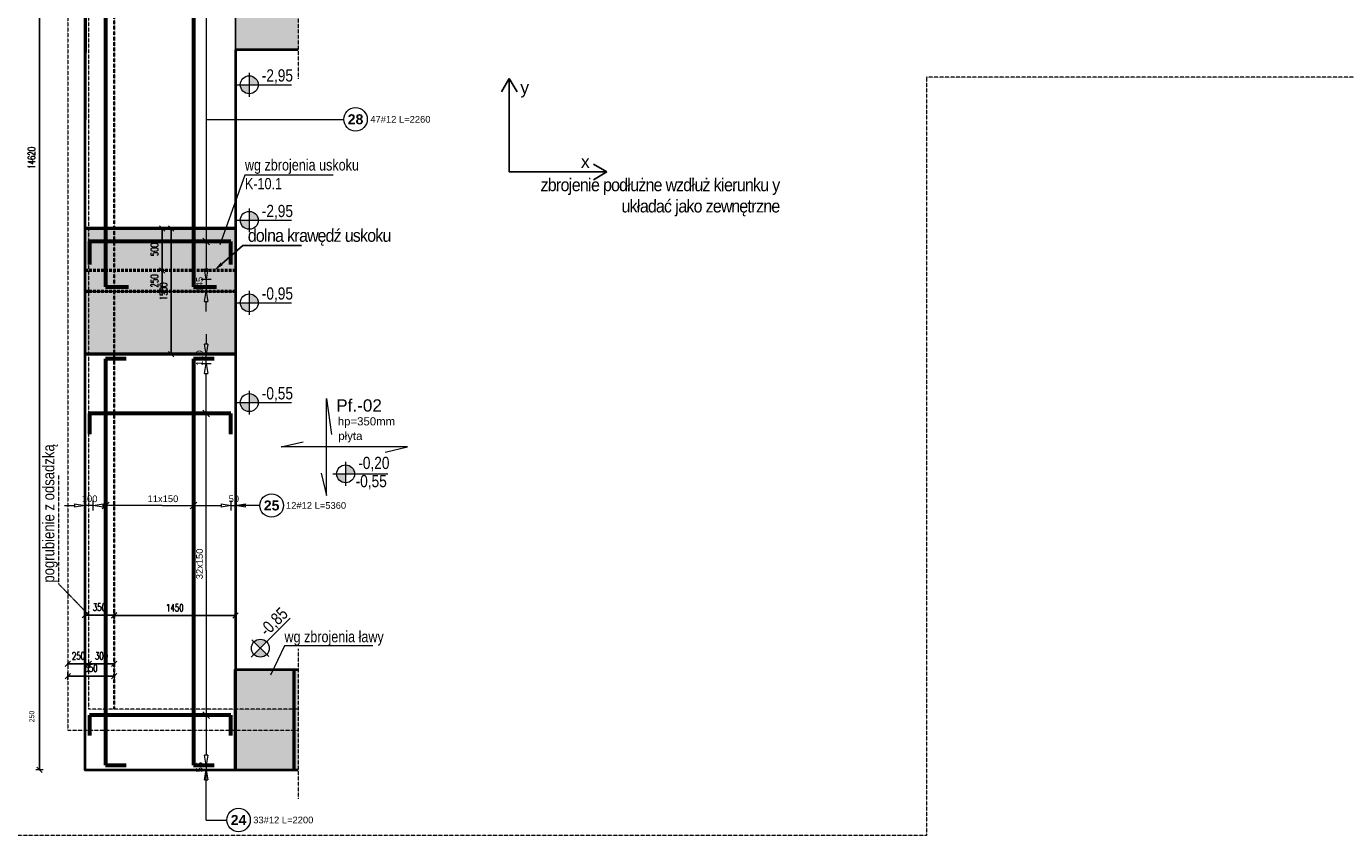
# Model space of a CAD drawing. Extents: x -257438 to 242612, y -74624 to 75879.
# Tile 5 of 21: x 55573 to 71320, y -5763 to 3903. Entities that reach past the tile are written whole.
import ezdxf
from ezdxf import colors
from ezdxf.entities.mleader import LeaderData, LeaderLine
from ezdxf.math import Vec2, Vec3

# ---------------------------------------------------------------- set-up
doc = ezdxf.new("R2010")
doc.units = 0
doc.header["$LTSCALE"] = 10
doc.header["$MEASUREMENT"] = 0
doc.linetypes.add('HIDDEN', pattern=[0.375, 0.25, -0.125])
doc.linetypes.add('HIDDEN2', pattern=[4.7625, 3.175, -1.5875])
for name, color, linetype in [('AutoCAD_Structural_Detailing_rozkład powierzchniowy - pręty - dół', 7, 'Continuous'), ('RCAD_opis rozkładu', 7, 'Continuous'), ('RCAD_pręt wyrzucony', 130, 'Continuous')]:
    doc.layers.add(name, color=color, linetype=linetype)
for name, color, linetype, lineweight in [('P-Linia1', 3, 'Continuous', 40), ('P-Linia2', 2, 'Continuous', 25), ('P-Opis', 1, 'Continuous', 18), ('P-Opis fundamenty', 193, 'Continuous', 9), ('P-Opis słupy', 30, 'Continuous', 9), ('P-Opis ściany', 6, 'Continuous', 9), ('P-Przerywana', 13, 'HIDDEN', 9), ('P-Wymiar', 254, 'Continuous', 9)]:
    doc.layers.add(name, color=color, linetype=linetype, lineweight=lineweight)
doc.layers.add('P-Linia1a', color=7, linetype='Continuous', lineweight=53, true_color=0x008ab8)
doc.layers.add('RCAD_kontur płyty', color=163, linetype='Continuous', plot=False)
doc.styles.add('_Fd Opis', font='arial.ttf')
doc.styles.add('ROMANS', font='romans.shx', dxfattribs={"width": 0.7})
doc.styles.add('style1', font='arial.ttf')
doc.styles.add('style3', font='arialbd.ttf')
doc.dimstyles.new('A50', dxfattribs={"dimscale": 50, "dimtxt": 1.75, "dimasz": 0.05, "dimexe": 0, "dimexo": 0, "dimgap": 1, "dimtad": 1, "dimdec": 4, "dimrnd": 0.1, "dimdsep": 46, "dimtxsty": 'ROMANS', "dimblk": '[[[[[[[[', "dimcen": 2, "dimdle": 2, "dimse1": 1, "dimse2": 1, "dimclrd": 256, "dimclrt": 1, "dimadec": 0, "dimazin": 0, "dimtfac": 1, "dimtdec": 4, "dimtix": 1, "dimtmove": 2, "dimatfit": 3, "dimldrblk": '[[[[[[[[', "dimfxl": 1, "dimtvp": 0.6, "dimtolj": 1, "dimlwd": -1, "dimarcsym": 0})

# ---------------------------------------------------------------- blocks, each defined once
blk = doc.blocks.new('A$C798F0764')
at = {"layer": 'P-Opis'}
h = blk.add_hatch(color=1, dxfattribs=at)
h.dxf.hatch_style = 1
h.paths.add_polyline_path([(87, -43), (-30, -160, 0.414214), (204, -160)])
h.paths.add_polyline_path([(-30, 74), (87, -43), (204, 74, 0.414214)])
at = {"layer": 'P-Opis', "color": 1}
for p, q in [((-80, -210), (636, 506)), ((-68, 111), (241, -198))]:
    blk.add_line(p, q, dxfattribs=at)
blk.add_circle((87, -43), 165, dxfattribs=at)
blk = doc.blocks.new('daddad')
at = {"layer": 'P-Opis', "lineweight": 20}
for points in [[(-159, -799), (0, -1476), (0, 1476), (159, 377)], [(1791, -159), (2467, 0), (-1381, 0), (-705, 159)]]:
    blk.add_lwpolyline(points, dxfattribs=at)
blk = doc.blocks.new('[[[[[[[[')
at = {"layer": 'P-Wymiar'}
for p, q in [((-12.7, -12.7), (12.7, 12.7)), ((0, 0), (-4.6, 0)), ((0, 18), (0, -18))]:
    blk.add_line(p, q, dxfattribs=at)
blk = doc.blocks.new('*D350')
at = {"transparency": 16777216}
blk.add_line((56272, -3130), (56617, -3130), dxfattribs=at)
at = {"layer": 'Defpoints', "color": 0, "transparency": 16777216}
for p in [(56270, -3064), (56620, -3064), (56620, -3130)]:
    blk.add_point(p, dxfattribs=at)
at = {"transparency": 16777216, "xscale": 2.5, "yscale": 2.5, "zscale": 2.5, "rotation": 180}
blk.add_blockref('[[[[[[[[', (56270, -3130), dxfattribs=at)
at = {"transparency": 16777216, "xscale": 2.5, "yscale": 2.5, "zscale": 2.5}
blk.add_blockref('[[[[[[[[', (56620, -3130), dxfattribs=at)
at = {"color": 1, "transparency": 16777216, "insert": (56445, -3036), "char_height": 87.5, "attachment_point": 5, "style": 'ROMANS'}
blk.add_mtext('\\A1;350', dxfattribs=at)
blk = doc.blocks.new('*D351')
at = {"transparency": 16777216}
blk.add_line((57303, -10), (57303, 1485), dxfattribs=at)
at = {"layer": 'Defpoints', "color": 0, "transparency": 16777216}
for p in [(57303, 1487), (57522, 1487), (57402, -13)]:
    blk.add_point(p, dxfattribs=at)
at = {"transparency": 16777216, "xscale": 2.5, "yscale": 2.5, "zscale": 2.5}
for p, rotation in [((57303, 1487), 90), ((57303, -13), 270)]:
    blk.add_blockref('[[[[[[[[', p, dxfattribs=dict(at, rotation=rotation))
at = {"color": 1, "transparency": 16777216, "insert": (57209, 737), "char_height": 87.5, "attachment_point": 5, "rotation": 90, "style": 'ROMANS'}
blk.add_mtext('\\A1;1500', dxfattribs=at)
blk = doc.blocks.new('*D352')
at = {"transparency": 16777216}
blk.add_line((57196, 990), (57196, 1485), dxfattribs=at)
at = {"layer": 'Defpoints', "color": 0, "transparency": 16777216}
for p in [(56807, 1487), (57196, 1487), (56807, 987)]:
    blk.add_point(p, dxfattribs=at)
at = {"transparency": 16777216, "xscale": 2.5, "yscale": 2.5, "zscale": 2.5}
for p, rotation in [((57196, 1487), 90), ((57196, 987), 270)]:
    blk.add_blockref('[[[[[[[[', p, dxfattribs=dict(at, rotation=rotation))
at = {"color": 1, "transparency": 16777216, "insert": (57102, 1237), "char_height": 87.5, "attachment_point": 5, "rotation": 90, "style": 'ROMANS'}
blk.add_mtext('\\A1;500', dxfattribs=at)
blk = doc.blocks.new('*D353')
at = {"transparency": 16777216}
for p, q in [((57196, 990), (57196, 992)), ((57196, 987), (57196, 737)), ((57196, 735), (57196, 732))]:
    blk.add_line(p, q, dxfattribs=at)
at = {"layer": 'Defpoints', "color": 0, "transparency": 16777216}
for p in [(56900, 987), (56900, 737), (57196, 737)]:
    blk.add_point(p, dxfattribs=at)
at = {"transparency": 16777216, "xscale": 2.5, "yscale": 2.5, "zscale": 2.5}
for p, rotation in [((57196, 987), 270), ((57196, 737), 90)]:
    blk.add_blockref('[[[[[[[[', p, dxfattribs=dict(at, rotation=rotation))
at = {"color": 1, "transparency": 16777216, "insert": (57102, 862), "char_height": 87.5, "attachment_point": 5, "rotation": 90, "style": 'ROMANS'}
blk.add_mtext('\\A1;250', dxfattribs=at)
blk = doc.blocks.new('*D388')
at = {"transparency": 16777216}
for p, q in [((56067, -3711), (56065, -3711)), ((56070, -3711), (56320, -3711)), ((56322, -3711), (56325, -3711))]:
    blk.add_line(p, q, dxfattribs=at)
at = {"layer": 'Defpoints', "color": 0, "transparency": 16777216}
for p in [(56070, -3685), (56320, -3685), (56320, -3711)]:
    blk.add_point(p, dxfattribs=at)
at = {"transparency": 16777216, "xscale": 2.5, "yscale": 2.5, "zscale": 2.5}
blk.add_blockref('[[[[[[[[', (56070, -3711), dxfattribs=at)
at = {"transparency": 16777216, "xscale": 2.5, "yscale": 2.5, "zscale": 2.5, "rotation": 180}
blk.add_blockref('[[[[[[[[', (56320, -3711), dxfattribs=at)
at = {"color": 1, "transparency": 16777216, "insert": (56195, -3617), "char_height": 87.5, "attachment_point": 5, "style": 'ROMANS'}
blk.add_mtext('\\A1;250', dxfattribs=at)
blk = doc.blocks.new('*D389')
at = {"transparency": 16777216}
blk.add_line((56322, -3711), (56617, -3711), dxfattribs=at)
at = {"layer": 'Defpoints', "color": 0, "transparency": 16777216}
for p in [(56320, -3685), (56620, -3711), (56620, -3711)]:
    blk.add_point(p, dxfattribs=at)
at = {"transparency": 16777216, "xscale": 2.5, "yscale": 2.5, "zscale": 2.5, "rotation": 180}
blk.add_blockref('[[[[[[[[', (56320, -3711), dxfattribs=at)
at = {"transparency": 16777216, "xscale": 2.5, "yscale": 2.5, "zscale": 2.5}
blk.add_blockref('[[[[[[[[', (56620, -3711), dxfattribs=at)
at = {"color": 1, "transparency": 16777216, "insert": (56470, -3617), "char_height": 87.5, "attachment_point": 5, "style": 'ROMANS'}
blk.add_mtext('\\A1;300', dxfattribs=at)
blk = doc.blocks.new('*D390')
at = {"transparency": 16777216}
blk.add_line((56072, -3857), (56617, -3857), dxfattribs=at)
at = {"layer": 'Defpoints', "color": 0, "transparency": 16777216}
for p in [(56070, -3821), (56620, -3821), (56620, -3857)]:
    blk.add_point(p, dxfattribs=at)
at = {"transparency": 16777216, "xscale": 2.5, "yscale": 2.5, "zscale": 2.5, "rotation": 180}
blk.add_blockref('[[[[[[[[', (56070, -3857), dxfattribs=at)
at = {"transparency": 16777216, "xscale": 2.5, "yscale": 2.5, "zscale": 2.5}
blk.add_blockref('[[[[[[[[', (56620, -3857), dxfattribs=at)
at = {"color": 1, "transparency": 16777216, "insert": (56345, -3763), "char_height": 87.5, "attachment_point": 5, "style": 'ROMANS'}
blk.add_mtext('\\A1;550', dxfattribs=at)
blk = doc.blocks.new('*D391')
at = {"transparency": 16777216}
blk.add_line((55730, -4975), (55730, 9640), dxfattribs=at)
at = {"layer": 'Defpoints', "color": 0, "transparency": 16777216}
for p in [(55730, 9642), (56350, 9642), (56350, -4978)]:
    blk.add_point(p, dxfattribs=at)
at = {"transparency": 16777216, "xscale": 2.5, "yscale": 2.5, "zscale": 2.5}
for p, rotation in [((55730, 9642), 90), ((55730, -4978), 270)]:
    blk.add_blockref('[[[[[[[[', p, dxfattribs=dict(at, rotation=rotation))
at = {"color": 1, "transparency": 16777216, "insert": (55636, 2332), "char_height": 87.5, "attachment_point": 5, "rotation": 90, "style": 'ROMANS'}
blk.add_mtext('\\A1;14620', dxfattribs=at)
blk = doc.blocks.new('*D392')
at = {"transparency": 16777216}
blk.add_line((56622, -3134), (58067, -3134), dxfattribs=at)
at = {"layer": 'Defpoints', "color": 0, "transparency": 16777216}
for p in [(58070, -3134), (56620, -3274), (58070, -3274)]:
    blk.add_point(p, dxfattribs=at)
at = {"transparency": 16777216, "xscale": 2.5, "yscale": 2.5, "zscale": 2.5, "rotation": 180}
blk.add_blockref('[[[[[[[[', (56620, -3134), dxfattribs=at)
at = {"transparency": 16777216, "xscale": 2.5, "yscale": 2.5, "zscale": 2.5}
blk.add_blockref('[[[[[[[[', (58070, -3134), dxfattribs=at)
at = {"color": 1, "transparency": 16777216, "insert": (57345, -3041), "char_height": 87.5, "attachment_point": 5, "style": 'ROMANS'}
blk.add_mtext('\\A1;1450', dxfattribs=at)

msp = doc.modelspace()

# ---------------------------------------------------------------- hatches: boundary and pattern name
at = {"true_color": 0x05cc80, "transparency": 33554508}
h = msp.add_hatch(color=122, dxfattribs=at)
h.dxf.hatch_style = 1
h.paths.add_polyline_path([(58069.61184, 3622.2025), (58815.54767, 3622.2025), (58815.54767, 4822.2025), (58069.61184, 4822.2025)])
h = msp.add_hatch(color=122, dxfattribs=at)
h.dxf.hatch_style = 1
h.paths.add_polyline_path([(56269.61184, -12.76822), (58069.61184, -12.76822), (58069.61184, 1487.23178), (56269.61184, 1487.23178)])
h = msp.add_hatch(color=122, dxfattribs=at)
h.dxf.hatch_style = 1
h.paths.add_polyline_path([(58069.61184, -4977.76688), (58815.54767, -4977.76688), (58815.54767, -3777.76688), (58069.61184, -3777.76688)])

# ---------------------------------------------------------------- linework, layer by layer
at = {"color": 1, "linetype": 'HIDDEN', "lineweight": 15, "true_color": 0xff0f0f}
msp.add_lwpolyline([(58815.54767, -4252.76688), (56319.61184, -4252.76688), (56319.61184, 7907.13001), (56069.61184, 7907.13001), (56069.61184, -4502.76688), (58815.54767, -4502.76688)], dxfattribs=at)
for points in [[(61337.8952, 3280.50379), (61245.2374, 3121.39918)], [(61337.8952, 3280.50379), (61337.8952, 2163.59897), (62500.17982, 2163.59897)], [(61337.8952, 3280.50379), (61430.55299, 3121.39918)], [(62500.17982, 2163.59897), (62341.07521, 2256.25677)], [(62500.17982, 2163.59897), (62341.07521, 2070.94118)]]:
    msp.add_lwpolyline(points)
at = {"layer": 'AutoCAD_Structural_Detailing_rozkład powierzchniowy - pręty - dół', "color": 0, "lineweight": 60}
for p, q in [((56519.61184, 9586.23178), (56519.61184, 793.23178)), ((57569.61184, 9586.23178), (57569.61184, 793.23178)), ((58013.61184, 1332.23245), (56325.61184, 1332.23245)), ((56325.61184, 1332.23245), (56325.61184, 1058.23245)), ((58013.61184, 1058.23245), (58013.61184, 1332.23245)), ((56519.61184, 793.23178), (56793.61184, 793.23178)), ((57569.61184, 793.23178), (57843.61184, 793.23178)), ((56763.61184, -68.76822), (56519.61184, -68.76822)), ((56519.61184, -68.76822), (56519.61184, -4921.76688)), ((57813.61184, -68.76822), (57569.61184, -68.76822)), ((57569.61184, -68.76822), (57569.61184, -4921.76688)), ((58013.61184, -722.76755), (56325.61184, -722.76755)), ((56325.61184, -722.76755), (56325.61184, -966.76755)), ((58013.61184, -966.76755), (58013.61184, -722.76755)), ((58013.61184, -4322.76755), (56325.61184, -4322.76755)), ((56325.61184, -4322.76755), (56325.61184, -4566.76755)), ((58013.61184, -4566.76755), (58013.61184, -4322.76755)), ((56519.61184, -4921.76688), (56763.61184, -4921.76688)), ((57569.61184, -4921.76688), (57813.61184, -4921.76688))]:
    msp.add_line(p, q, dxfattribs=at)
at = {"layer": 'P-Linia1'}
for points in [[(71926.21227, 10317.23178), (68344.57546, 10317.23178), (68344.57546, 9642.23178), (56269.61184, 9642.23178), (56269.61184, -4977.76688), (58815.54767, -4977.76688)], [(58815.54767, 3622.2025), (58069.61184, 3622.2025)], [(58069.61184, 3622.2025), (58069.61184, -3777.76688)], [(58069.61184, -3777.76688), (58815.54767, -3777.76688)]]:
    msp.add_lwpolyline(points, dxfattribs=at)
at = {"layer": 'P-Linia1a'}
for points in [[(58069.61184, 1487.23178), (56269.61184, 1487.23178)], [(58069.61184, 1487.23178), (56269.61184, 1487.23178)], [(58069.61184, -12.76822), (56269.61184, -12.76822)], [(58069.61184, -4977.76688), (58069.61184, -3777.76688)], [(58769.61184, -4977.76688), (58769.61184, -3777.76688)]]:
    msp.add_lwpolyline(points, dxfattribs=at)
at = {"layer": 'P-Linia1a', "color": 4, "linetype": 'HIDDEN2'}
for points in [[(58069.61184, 987.23178), (56269.61184, 987.23178)], [(58069.61184, 737.23178), (56269.61184, 737.23178)]]:
    msp.add_lwpolyline(points, dxfattribs=at)
at = {"layer": 'P-Linia2', "color": 1, "linetype": 'HIDDEN', "lineweight": 35, "true_color": 0xf50000}
msp.add_lwpolyline([(68594.57546, 9592.23178), (68594.57546, 9292.23178), (56619.61184, 9292.23178), (56619.61184, -4252.76688)], dxfattribs=at)
at = {"layer": 'P-Opis', "color": 6}
msp.add_lwpolyline([(56269.61184, -12.76822), (56319.61184, 9592.23178), (68594.57546, 9592.23178)], dxfattribs=at)
at = {"layer": 'P-Opis ściany', "color": 212, "linetype": 'Continuous', "lineweight": 15, "true_color": 0xd100d1}
for points in [[(59236.97802, 2126.57778), (58181.75539, 2126.57778), (57884.25836, 1292.81195)], [(59708.78436, -3495.08509), (58653.56173, -3495.08509), (58486.68975, -3845.78295)]]:
    msp.add_lwpolyline(points, dxfattribs=at)
at = {"layer": 'P-Opis ściany', "color": 212, "linetype": 'HIDDEN', "lineweight": 15, "true_color": 0xd100d1}
msp.add_lwpolyline([(56319.61184, -3129.76541), (55962.41125, -2760.03279), (55962.41125, -1462.44604)], dxfattribs=at)
at = {"layer": 'P-Przerywana'}
for points in [[(66317.01635, -5763.41506), (52954.55001, -5763.41506), (52954.55001, 12369.0963), (72818.53866, 12369.0963), (72818.53866, 3297.46496)], [(58815.54767, 5067.14897), (58815.54767, 3277.193)], [(72818.53866, 3297.46496), (66317.01635, 3297.46496), (66317.01635, -5763.41506)], [(58815.54767, -3532.82041), (58815.54767, -5322.77638)]]:
    msp.add_lwpolyline(points, dxfattribs=at)
at = {"layer": 'RCAD_kontur płyty', "color": 0}
for p, q in [((56269.61184, 737.23178), (56269.61184, 9642.23178)), ((56269.61184, 9642.23178), (56269.61184, 737.23178)), ((56269.61184, 737.23178), (56269.61184, 9642.23178)), ((56269.61184, 9642.23178), (56269.61184, 737.23178)), ((58069.61184, 9642.23178), (58069.61184, 737.23178)), ((58069.61184, 737.23178), (58069.61184, 9642.23178)), ((58069.61184, 9642.23178), (58069.61184, 737.23178)), ((58069.61184, 737.23178), (58069.61184, 9642.23178)), ((58069.61184, 737.23178), (56269.61184, 737.23178)), ((56269.61184, 737.23178), (58069.61184, 737.23178)), ((58069.61184, 737.23178), (56269.61184, 737.23178)), ((56269.61184, 737.23178), (58069.61184, 737.23178)), ((56269.61184, -12.76822), (58069.61184, -12.76822)), ((56269.61184, -4977.76688), (56269.61184, -12.76822)), ((58069.61184, -12.76822), (56269.61184, -12.76822)), ((56269.61184, -12.76822), (56269.61184, -4977.76688)), ((56269.61184, -12.76822), (58069.61184, -12.76822)), ((56269.61184, -4977.76688), (56269.61184, -12.76822)), ((58069.61184, -12.76822), (56269.61184, -12.76822)), ((56269.61184, -12.76822), (56269.61184, -4977.76688)), ((58069.61184, -12.76822), (58069.61184, -4977.76688)), ((58069.61184, -4977.76688), (58069.61184, -12.76822)), ((58069.61184, -12.76822), (58069.61184, -4977.76688)), ((58069.61184, -4977.76688), (58069.61184, -12.76822)), ((58069.61184, -4977.76688), (56269.61184, -4977.76688)), ((56269.61184, -4977.76688), (58069.61184, -4977.76688)), ((58069.61184, -4977.76688), (56269.61184, -4977.76688)), ((56269.61184, -4977.76688), (58069.61184, -4977.76688))]:
    msp.add_line(p, q, dxfattribs=at)
at = {"layer": 'RCAD_opis rozkładu', "color": 8, "lineweight": 0}
for p, q in [((57719.61184, 4032.23245), (57719.61184, 3882.23245)), ((57719.61184, 3882.23245), (57719.61184, 3732.23245)), ((57719.61184, 3732.23245), (57719.61184, 3582.23245)), ((57719.61184, 3582.23245), (57719.61184, 3432.23245)), ((57719.61184, 3432.23245), (57719.61184, 3282.23245)), ((57719.61184, 3282.23245), (57719.61184, 3132.23245)), ((57719.61184, 3132.23245), (57719.61184, 2982.23245)), ((57719.61184, 2982.23245), (57719.61184, 2832.23245)), ((57719.61184, 2832.23245), (57719.61184, 2682.23245)), ((57719.61184, 2792.2753), (57719.61184, 2792.2753)), ((57719.61184, 2792.2753), (59362.31725, 2792.2753)), ((57719.61184, 2682.23245), (57719.61184, 2532.23245)), ((57719.61184, 2532.23245), (57719.61184, 2382.23245)), ((57719.61184, 2382.23245), (57719.61184, 2232.23245)), ((57719.61184, 2232.23245), (57719.61184, 2082.23245)), ((57719.61184, 2082.23245), (57719.61184, 1932.23245)), ((57719.61184, 1932.23245), (57719.61184, 1782.23245)), ((57719.61184, 1782.23245), (57719.61184, 1632.23245)), ((57719.61184, 1632.23245), (57719.61184, 1482.23245)), ((57719.61184, 1482.23245), (57719.61184, 1332.23245)), ((57679.61184, 1372.23245), (57759.61184, 1292.23245)), ((57679.61184, 1332.23245), (57759.61184, 1332.23245)), ((57719.61184, 1332.23245), (57719.61184, 1182.23245)), ((57719.61184, 1182.23245), (57719.61184, 1032.23245)), ((57719.61184, 882.23245), (57699.61184, 1002.23245)), ((57739.61184, 1002.23245), (57699.61184, 1002.23245)), ((57719.61184, 1032.23245), (57719.61184, 1002.23245)), ((57739.61184, 1002.23245), (57719.61184, 882.23245)), ((57659.61184, 882.23245), (57779.61184, 882.23245)), ((57719.61184, 882.23245), (57719.61184, 737.23178)), ((57779.61184, 737.23178), (57659.61184, 737.23178)), ((57699.61184, 617.23178), (57719.61184, 737.23178)), ((57719.61184, 737.23178), (57739.61184, 617.23178)), ((57699.61184, 617.23178), (57739.61184, 617.23178)), ((57719.61184, 497.23178), (57719.61184, 617.23178)), ((57719.61184, 227.23178), (57719.61184, 107.23178)), ((57719.61184, -12.76822), (57699.61184, 107.23178)), ((57739.61184, 107.23178), (57699.61184, 107.23178)), ((57739.61184, 107.23178), (57719.61184, -12.76822)), ((57779.61184, -12.76822), (57659.61184, -12.76822)), ((57659.61184, -122.76755), (57779.61184, -122.76755)), ((57699.61184, -242.76755), (57719.61184, -122.76755)), ((57719.61184, -122.76755), (57719.61184, -12.76822)), ((57719.61184, -122.76755), (57739.61184, -242.76755)), ((57699.61184, -242.76755), (57739.61184, -242.76755)), ((57719.61184, -272.76755), (57719.61184, -242.76755)), ((57719.61184, -422.76755), (57719.61184, -272.76755)), ((57719.61184, -572.76755), (57719.61184, -422.76755)), ((57719.61184, -722.76755), (57719.61184, -572.76755)), ((57759.61184, -762.76755), (57679.61184, -682.76755)), ((57679.61184, -722.76755), (57759.61184, -722.76755)), ((57719.61184, -872.76755), (57719.61184, -722.76755)), ((57719.61184, -1022.76755), (57719.61184, -872.76755)), ((57719.61184, -1172.76755), (57719.61184, -1022.76755)), ((57719.61184, -1322.76755), (57719.61184, -1172.76755)), ((57719.61184, -1472.76755), (57719.61184, -1322.76755)), ((57719.61184, -1622.76755), (57719.61184, -1472.76755)), ((57719.61184, -1772.76755), (57719.61184, -1622.76755)), ((56029.61184, -1820.21295), (56149.61184, -1820.21295)), ((56149.61184, -1800.21295), (56269.61184, -1820.21295)), ((56149.61184, -1800.21295), (56149.61184, -1840.21295)), ((56269.61184, -1820.21295), (56149.61184, -1840.21295)), ((56269.61184, -1760.21295), (56269.61184, -1880.21295)), ((56369.61184, -1820.21295), (56269.61184, -1820.21295)), ((56369.61184, -1880.21295), (56369.61184, -1760.21295)), ((56369.61184, -1820.21295), (56489.61184, -1800.21295)), ((56489.61184, -1840.21295), (56369.61184, -1820.21295)), ((56559.61184, -1780.21295), (56479.61184, -1860.21295)), ((56489.61184, -1840.21295), (56489.61184, -1800.21295)), ((56519.61184, -1820.21295), (56489.61184, -1820.21295)), ((56519.61184, -1860.21295), (56519.61184, -1780.21295)), ((56669.61184, -1820.21295), (56519.61184, -1820.21295)), ((56819.61184, -1820.21295), (56669.61184, -1820.21295)), ((56969.61184, -1820.21295), (56819.61184, -1820.21295)), ((57119.61184, -1820.21295), (56969.61184, -1820.21295)), ((57194.61184, -1820.21295), (57119.61184, -1820.21295)), ((57194.61184, -1820.21295), (57269.61184, -1820.21295)), ((57269.61184, -1820.21295), (57419.61184, -1820.21295)), ((57419.61184, -1820.21295), (57569.61184, -1820.21295)), ((57529.61184, -1860.21295), (57609.61184, -1780.21295)), ((57569.61184, -1860.21295), (57569.61184, -1780.21295)), ((57569.61184, -1820.21295), (57719.61184, -1820.21295)), ((57719.61184, -1922.76755), (57719.61184, -1772.76755)), ((57719.61184, -1820.21295), (57869.61184, -1820.21295)), ((57869.61184, -1820.21295), (57899.61184, -1820.21295)), ((57899.61184, -1800.21295), (58019.61184, -1820.21295)), ((57899.61184, -1800.21295), (57899.61184, -1840.21295)), ((58019.61184, -1820.21295), (57899.61184, -1840.21295)), ((58019.61184, -1880.21295), (58019.61184, -1760.21295)), ((58019.61184, -1820.21295), (58069.61184, -1820.21295)), ((58069.61184, -1760.21295), (58069.61184, -1880.21295)), ((58069.61184, -1820.21295), (58189.61184, -1800.21295)), ((58360.67032, -1820.21295), (58069.61184, -1820.21295)), ((58189.61184, -1840.21295), (58069.61184, -1820.21295)), ((58189.61184, -1840.21295), (58189.61184, -1800.21295)), ((58309.61184, -1820.21295), (58189.61184, -1820.21295)), ((57719.61184, -2072.76755), (57719.61184, -1922.76755)), ((57719.61184, -2222.76755), (57719.61184, -2072.76755)), ((57719.61184, -2372.76755), (57719.61184, -2222.76755)), ((57719.61184, -2522.76755), (57719.61184, -2372.76755)), ((57719.61184, -2597.76755), (57719.61184, -2522.76755)), ((57719.61184, -2597.76755), (57719.61184, -2672.76755)), ((57719.61184, -2672.76755), (57719.61184, -2822.76755)), ((57719.61184, -2822.76755), (57719.61184, -2972.76755)), ((57719.61184, -2972.76755), (57719.61184, -3122.76755)), ((57719.61184, -3122.76755), (57719.61184, -3272.76755)), ((57719.61184, -3272.76755), (57719.61184, -3422.76755)), ((57719.61184, -3422.76755), (57719.61184, -3572.76755)), ((57719.61184, -3572.76755), (57719.61184, -3722.76755)), ((57719.61184, -3722.76755), (57719.61184, -3872.76755)), ((57719.61184, -3872.76755), (57719.61184, -4022.76755)), ((57719.61184, -4022.76755), (57719.61184, -4172.76755)), ((57719.61184, -4172.76755), (57719.61184, -4322.76755)), ((57679.61184, -4282.76755), (57759.61184, -4362.76755)), ((57679.61184, -4322.76755), (57759.61184, -4322.76755)), ((57719.61184, -4322.76755), (57719.61184, -4472.76755)), ((57719.61184, -4472.76755), (57719.61184, -4622.76755)), ((57719.61184, -4622.76755), (57719.61184, -4772.76755)), ((57719.61184, -4922.76755), (57699.61184, -4802.76755)), ((57739.61184, -4802.76755), (57699.61184, -4802.76755)), ((57719.61184, -4772.76755), (57719.61184, -4802.76755)), ((57739.61184, -4802.76755), (57719.61184, -4922.76755)), ((57659.61184, -4922.76755), (57779.61184, -4922.76755)), ((57779.61184, -4977.76688), (57659.61184, -4977.76688)), ((57699.61184, -5097.76688), (57719.61184, -4977.76688)), ((57719.61184, -4922.76755), (57719.61184, -4977.76688)), ((57719.61184, -5576.80995), (57719.61184, -4977.76688)), ((57719.61184, -4977.76688), (57739.61184, -5097.76688)), ((57699.61184, -5097.76688), (57739.61184, -5097.76688)), ((57719.61184, -5217.76688), (57719.61184, -5097.76688)), ((57719.61184, -5576.80995), (57965.99116, -5576.80995))]:
    msp.add_line(p, q, dxfattribs=at)
for centre in [(59502.31725, 2792.2753), (58500.67032, -1820.21295), (58105.99116, -5576.80995)]:
    msp.add_circle(centre, 140, dxfattribs=at)

# ---------------------------------------------------------------- block references
at = {"layer": 'P-Opis fundamenty', "color": 1, "xscale": 0.6499999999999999, "yscale": 0.6499999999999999, "zscale": 0.6499999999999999, "rotation": 314.9999999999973}
for p in [(58213.91153, 3264.69901), (58213.91153, 1645.8386), (58213.91153, 660.43744), (58213.91153, -531.86384)]:
    msp.add_blockref('A$C798F0764', p, dxfattribs=at)
at = {"layer": 'P-Opis fundamenty', "xscale": 0.392, "yscale": 0.392, "zscale": 0.392}
msp.add_blockref('daddad', (59154.8452, -1120.46229), dxfattribs=at)
at = {"layer": 'P-Opis fundamenty', "xscale": 0.65, "yscale": 0.65, "zscale": 0.65, "rotation": 315.000000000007}
msp.add_blockref('A$C798F0764', (59363.7135, -1382.60139), dxfattribs=at)
at = {"layer": 'P-Opis fundamenty', "color": 1, "xscale": 0.6499999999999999, "yscale": 0.6499999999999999, "zscale": 0.6499999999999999}
msp.add_blockref('A$C798F0764', (58309.42034, -3496.44245), dxfattribs=at)

# ---------------------------------------------------------------- texts
at = {"char_height": 150, "attachment_point": 1, "style": 'style1'}
for s, insert in [('y ', (61468.86077, 3247.90573)), ('x ', (62192.52705, 2362.86358))]:
    msp.add_mtext_dynamic_manual_height_columns(s, width=217.3999161, gutter_width=12.5, heights=[0], dxfattribs=dict(at, insert=insert))
at = {"layer": 'P-Opis fundamenty', "style": '_Fd Opis'}
for s, insert, char_height, attachment_point in [('{\\W0.8;-2,95}', (58383.5059, 3303.15615), 146.25, 4), ('{\\W0.8;-2,95}', (58383.5059, 1684.29573), 146.25, 4), ('{\\Q1;\\W0.9;\\T0.9;dolna krawędź uskoku}', (59917.98976, 1382.33801), 152.1, 6), ('{\\W0.8;-0,95}', (58383.5059, 698.89458), 146.25, 4), ('{\\W0.8;-0,55}', (58383.5059, -493.4067), 146.25, 4), ('Pf.-02', (59271.83525, -626.13716), 146.25, 4), ('{\\H0.6667x;hp=350mm}', (59289.84577, -829.30093), 146.25, 4), ('{\\H0.6667x;płyta}', (59297.05598, -1004.06942), 146.25, 4), ('{\\W0.8;-0,20}', (59534.65311, -1324.88572), 146.25, 4), ('{\\W0.8;-0,55}', (59503.0911, -1542.31366), 146.25, 4)]:
    msp.add_mtext(s, dxfattribs=dict(at, insert=insert, char_height=char_height, attachment_point=attachment_point))
at = {"layer": 'P-Opis fundamenty', "insert": (64560.25919, 1859.9913), "char_height": 152.1, "width": 3227.1938599, "attachment_point": 6, "style": '_Fd Opis'}
msp.add_mtext('{\\Q1;\\W0.9;\\T0.9;zbrojenie podłużne wzdłuż kierunku y układać jako zewnętrzne}', dxfattribs=at)
at = {"layer": 'P-Opis fundamenty', "insert": (58402.14837, -3349.32782), "char_height": 146.25, "attachment_point": 4, "rotation": 45, "style": '_Fd Opis'}
msp.add_mtext('{\\W0.8;-0,85}', dxfattribs=at)
at = {"layer": 'P-Opis ściany', "color": 212, "linetype": 'HIDDEN', "lineweight": 15, "true_color": 0xd100d1, "attachment_point": 4, "style": '_Fd Opis'}
for s, insert, char_height, width, rotation in [('{\\W0.8;\\C214;\\c11538822;wg zbrojenia uskoku ^JK-10.1}', (58182.01307, 2135.31581), 134.4, 1592.0678472, 359.999998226), ('{\\W0.8;\\C214;\\c11538822;pogrubienie z odsadzką}', (55858.71892, -2741.66334), 140, 2274.3826388, 89.999998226), ('{\\W0.8;\\C214;\\c11538822;wg zbrojenia ławy}', (58653.81942, -3406.75077), 134.4, 1592.0678472, 359.999998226)]:
    msp.add_mtext(s, dxfattribs=dict(at, insert=insert, char_height=char_height, width=width, rotation=rotation))
at = {"layer": 'RCAD_opis rozkładu', "color": 1, "char_height": 120, "attachment_point": 5, "style": 'style3'}
for s, insert in [('28', (59502.31725, 2792.2753)), ('25', (58500.67032, -1820.21295)), ('24', (58105.99116, -5576.80995))]:
    msp.add_mtext(s, dxfattribs=dict(at, insert=insert))
at = {"layer": 'RCAD_opis rozkładu', "color": 2, "char_height": 80, "style": 'style1'}
for s, insert, attachment_point in [('47#12 L=2260', (60037.86978, 2792.2753), 5), ('100', (56235.13708, -1781.05879), 7), ('11x150', (57020.04158, -1781.05879), 7), ('50', (57987.44949, -1781.05879), 7), ('12#12 L=5360', (59030.84768, -1820.21295), 5), ('33#12 L=2200', (58639.90657, -5576.80995), 5)]:
    msp.add_mtext(s, dxfattribs=dict(at, insert=insert, attachment_point=attachment_point))
at = {"layer": 'RCAD_opis rozkładu', "color": 2, "char_height": 80, "attachment_point": 7, "rotation": 90, "style": 'style1'}
for s, insert in [('145', (57680.45768, 724.82079)), ('110', (57680.45768, -152.24264)), ('32x150', (57680.48496, -2701.07587)), ('55', (57679.74826, -5007.86612))]:
    msp.add_mtext(s, dxfattribs=dict(at, insert=insert))
at = {"layer": 'RCAD_pręt wyrzucony', "color": 2, "insert": (55637.21867, -4340.03188), "char_height": 60, "attachment_point": 5, "rotation": 90, "style": 'style1'}
msp.add_mtext('250', dxfattribs=at)

# ---------------------------------------------------------------- dimensions: what is measured, and where the dimension line sits
at = {"color": 1, "true_color": 0xff0f0f}
dim = msp.add_linear_dim(base=(55730.2348138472, 9642.2317826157), p1=(56349.9882493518, -4977.7668765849), p2=(56349.9882493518, 9642.2317826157), angle=90, dimstyle='A50', dxfattribs=at)
dim.commit()
dim.dimension.update_dxf_attribs({"geometry": '*D391', "text_midpoint": (55636.4848138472, 2332.2324530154)})
for base, p1, p2, picture, middle in [((57195.81173, 1487.23178), (56806.89417, 987.23178), (56806.89417, 1487.23178), '*D352', (57102.06173, 1237.23178)), ((57303.04206, 1487.23178), (57402.24024, -12.76822), (57521.96121, 1487.23178), '*D351', (57209.29206, 737.23178)), ((57195.81173, 737.23178), (56899.95337, 987.23178), (56899.95337, 737.23178), '*D353', (57102.06173, 862.23178))]:
    dim = msp.add_linear_dim(base=base, p1=p1, p2=p2, angle=90, dimstyle='A50')
    dim.commit()
    dim.dimension.update_dxf_attribs({"geometry": picture, "text_midpoint": middle})
for base, p1, p2, picture, middle in [((56619.61184, -3129.76541), (56269.61184, -3064.24031), (56619.61184, -3064.24031), '*D350', (56444.61184, -3036.01541)), ((58069.61184, -3134.469), (56619.61184, -3274.20655), (58069.61184, -3274.20655), '*D392', (57344.61184, -3040.719)), ((56319.61184, -3710.76756), (56069.61184, -3684.81444), (56319.61184, -3684.81444), '*D388', (56194.61184, -3617.01756)), ((56619.61184, -3710.76756), (56319.61184, -3684.81444), (56619.61184, -3710.76756), '*D389', (56469.61184, -3617.01756)), ((56619.61184, -3856.7528), (56069.61184, -3821.0673), (56619.61184, -3821.0673), '*D390', (56344.61184, -3763.0028))]:
    dim = msp.add_linear_dim(base=base, p1=p1, p2=p2, dimstyle='A50', dxfattribs=at)
    dim.commit()
    dim.dimension.update_dxf_attribs({"geometry": picture, "text_midpoint": middle})

# ---------------------------------------------------------------- leaders
at = {"layer": 'P-Opis fundamenty'}
ml = msp.add_multileader_mtext('Standard', dxfattribs=at)
ml.set_content('         ', color=256)
ml.set_leader_properties()
ml.build(insert=Vec2(0, 0))
ml.multileader.update_dxf_attribs({"arrow_head_size": 120})
ctx = ml.context
ctx.base_point, ctx.arrow_head_size, ctx.plane_origin = Vec3(58856.15124, 1285.94911), 120, Vec3(58970.51131, -885.55974)
notes = []
notes.append((ctx, [(1, (1, 1, 0), (58155.45516, 1285.94911), (1, 0), 700.69608, [(0, [(57814.70874, 987.23178)], 0, [])])]))
ctx.mtext.insert, ctx.mtext.flow_direction = Vec3(58858.15124, 1287.94911), 5
at = {"layer": 'P-Opis słupy'}
ml = msp.add_multileader_mtext('Standard', dxfattribs=at)
ml.set_content('         ', color=256)
ml.set_leader_properties()
ml.build(insert=Vec2(0, 0))
ml.multileader.update_dxf_attribs({"arrow_head_size": 78})
ctx = ml.context
ctx.base_point, ctx.char_height, ctx.arrow_head_size, ctx.landing_gap_size, ctx.plane_origin = Vec3(75704.62451, 12147.86704), 2.6, 78, 1.3, Vec3(75778.95855, 10736.38629)
notes.append((ctx, [(0, (0, 0, 0), (0, 0), (1, 0), 1, [])]))
ctx.mtext.insert, ctx.mtext.flow_direction = Vec3(75705.92451, 12149.16704), 5
for ctx, leaders in notes:
    for number, flags, end, landing, length, lines in leaders:
        leader = LeaderData()
        leader.index, (leader.has_last_leader_line, leader.has_dogleg_vector, leader.attachment_direction) = number, flags
        leader.last_leader_point, leader.dogleg_vector, leader.dogleg_length = Vec3(end), Vec3(landing), length
        for number, points, colour, breaks in lines:
            line = LeaderLine()
            line.index, line.vertices, line.color, line.breaks = number, Vec3.list(points), colors.encode_raw_color(colour), breaks
            leader.lines.append(line)
        ctx.leaders.append(leader)

doc.saveas('drawing.dxf')
